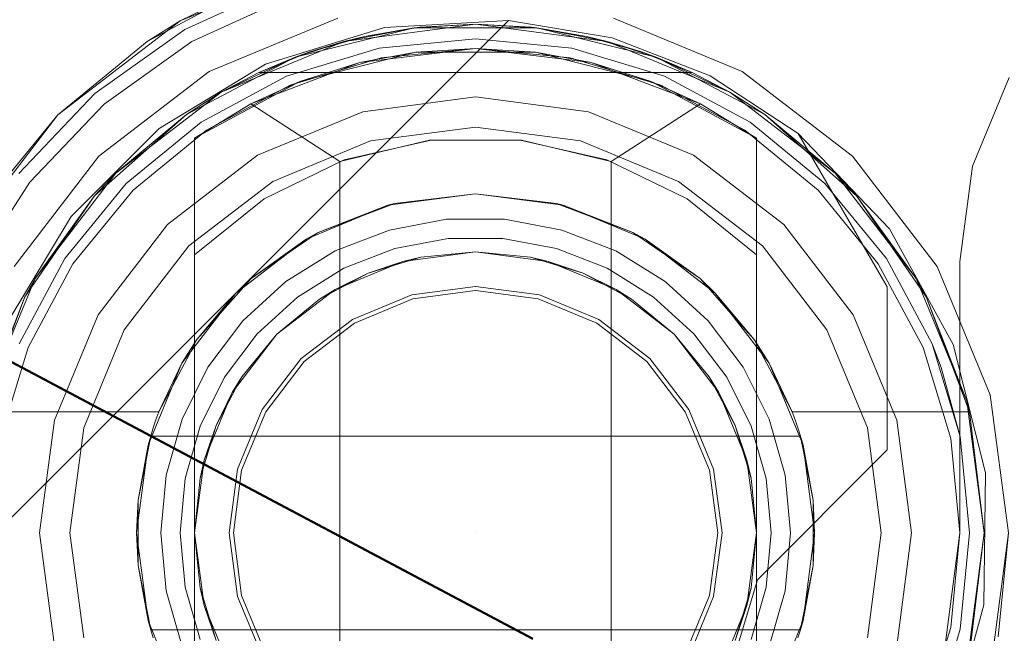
# Model space of a CAD drawing. Extents: x -620 to 300, y 62 to 1112.
# Tile 82 of 226: x -157.999 to -157.796, y 270.641 to 270.768. Entities that reach past the tile are written whole.
import ezdxf

# ---------------------------------------------------------------- set-up
doc = ezdxf.new("R2010")
doc.units = 0
doc.layers.get('0').update_dxf_attribs({"lineweight": 13})
doc.layers.add('ConnectionPoints', color=7, linetype='Continuous', lineweight=50)

# ---------------------------------------------------------------- blocks, each defined once
blk = doc.blocks.new('AutoCAD-Punkt-A06CPVWOL0')
at = {"color": 0, "lineweight": -2}
blk.add_line((-157.90474, 270.6621), (-157.90474, 270.6621), dxfattribs=at)
blk = doc.blocks.new('Blockreferenz-A06CPVWWL0')
at = {"color": 251, "linetype": 'ByBlock', "lineweight": -2, "ltscale": 0.13, "true_color": 0x636363}
for p, q in [((-157.9633, 270.76353), (-157.94305, 270.77278)), ((-158.01053, 270.65532), (-157.89796, 270.76789)), ((-158.01053, 270.65532), (-157.89796, 270.76789)), ((-157.93321, 270.76836), (-157.95974, 270.75737)), ((-157.92358, 270.76642), (-157.89796, 270.76789)), ((-157.89796, 270.76789), (-157.87655, 270.76429)), ((-157.89796, 270.76789), (-157.89796, 270.76789)), ((-157.89796, 270.76789), (-157.87655, 270.76429)), ((-157.84974, 270.75737), (-157.87627, 270.76836)), ((-157.94809, 270.75883), (-157.92358, 270.76642)), ((-157.98144, 270.75062), (-157.9633, 270.76353)), ((-157.87655, 270.76429), (-157.85634, 270.75641)), ((-157.87655, 270.76429), (-157.85634, 270.75641)), ((-157.95974, 270.75737), (-157.98252, 270.73989)), ((-157.97007, 270.74558), (-157.94809, 270.75883)), ((-157.82696, 270.73989), (-157.84974, 270.75737)), ((-157.85634, 270.75641), (-157.83814, 270.74457)), ((-157.85634, 270.75641), (-157.83814, 270.74457)), ((-157.79456, 270.7561), (-157.80215, 270.73778)), ((-157.80215, 270.73778), (-157.79456, 270.7561)), ((-157.9968, 270.7345), (-157.98144, 270.75062)), ((-157.98822, 270.72743), (-157.97007, 270.74558)), ((-157.81931, 270.72485), (-157.83814, 270.74457)), ((-157.83814, 270.74457), (-157.81975, 270.7129)), ((-157.83814, 270.74457), (-157.81975, 270.7129)), ((-157.83814, 270.74457), (-157.83814, 270.74457)), ((-157.98252, 270.73989), (-158.00001, 270.7171)), ((-157.80948, 270.7171), (-157.82696, 270.73989)), ((-157.80215, 270.73778), (-157.80474, 270.7181)), ((-157.80474, 270.7181), (-157.80215, 270.73778)), ((-158.00884, 270.71577), (-157.9968, 270.7345)), ((-158.00147, 270.70546), (-157.98822, 270.72743)), ((-157.80613, 270.70098), (-157.81931, 270.72485)), ((-157.79849, 270.69057), (-157.80948, 270.7171)), ((-157.80474, 270.7181), (-157.80474, 270.6621)), ((-157.80474, 270.6621), (-157.80474, 270.7181)), ((-157.80474, 270.7181), (-157.80474, 270.7181)), ((-157.81975, 270.7129), (-157.81975, 270.67922)), ((-157.81975, 270.7129), (-157.81975, 270.67922)), ((-157.81975, 270.7129), (-157.81975, 270.7129)), ((-157.79947, 270.67453), (-157.80613, 270.70098)), ((-157.79474, 270.6621), (-157.79849, 270.69057)), ((-157.81975, 270.67922), (-157.84654, 270.65242)), ((-157.81975, 270.67922), (-157.84654, 270.65242)), ((-157.81975, 270.67922), (-157.81975, 270.67922)), ((-157.79979, 270.64727), (-157.79947, 270.67453)), ((-157.80474, 270.6621), (-157.80815, 270.63622)), ((-157.80815, 270.63622), (-157.80474, 270.6621)), ((-157.80474, 270.6621), (-157.80474, 270.6621)), ((-157.79849, 270.63363), (-157.79474, 270.6621)), ((-157.84654, 270.65242), (-157.85071, 270.63842)), ((-157.84654, 270.65242), (-157.85071, 270.63842)), ((-157.84654, 270.65242), (-157.84654, 270.65242)), ((-157.80705, 270.62098), (-157.79979, 270.64727))]:
    blk.add_line(p, q, dxfattribs=at)
blk = doc.blocks.new('Blockreferenz-A06CPVX4L0')
at = {"color": 9, "linetype": 'ByBlock', "lineweight": -2, "ltscale": 0.13, "true_color": 0xc1c9c4}
for p, q in [((-157.96574, 270.76776), (-157.93632, 270.77995)), ((-157.97252, 270.76354), (-157.95143, 270.77482)), ((-157.95143, 270.77482), (-157.96574, 270.76776)), ((-157.96474, 270.76603), (-157.94399, 270.7755)), ((-157.99101, 270.74837), (-157.96574, 270.76776)), ((-157.96574, 270.76776), (-157.97252, 270.76354)), ((-157.98333, 270.75279), (-157.96474, 270.76603)), ((-157.97252, 270.76354), (-157.99101, 270.74837)), ((-157.90474, 270.7641), (-157.92464, 270.76214)), ((-157.92464, 270.76214), (-157.90474, 270.7641)), ((-157.88484, 270.76214), (-157.90474, 270.7641)), ((-157.90474, 270.7641), (-157.88484, 270.76214)), ((-157.92464, 270.76214), (-157.94378, 270.75634)), ((-157.94378, 270.75634), (-157.92464, 270.76214)), ((-157.90474, 270.7621), (-157.92425, 270.76018)), ((-157.88523, 270.76018), (-157.90474, 270.7621)), ((-157.86571, 270.75634), (-157.88484, 270.76214)), ((-157.88484, 270.76214), (-157.86571, 270.75634)), ((-157.92425, 270.76018), (-157.94301, 270.75449)), ((-157.86647, 270.75449), (-157.88523, 270.76018)), ((-157.94378, 270.75634), (-157.96141, 270.74691)), ((-157.96141, 270.74691), (-157.94378, 270.75634)), ((-157.84807, 270.74691), (-157.86571, 270.75634)), ((-157.86571, 270.75634), (-157.84807, 270.74691)), ((-157.94301, 270.75449), (-157.9603, 270.74525)), ((-157.84919, 270.74525), (-157.86647, 270.75449)), ((-157.99907, 270.73628), (-157.98333, 270.75279)), ((-157.90474, 270.7521), (-157.92804, 270.74904)), ((-157.90474, 270.7521), (-157.92804, 270.74904)), ((-157.88145, 270.74904), (-157.90474, 270.7521)), ((-157.88145, 270.74904), (-157.90474, 270.7521)), ((-158.0104, 270.7231), (-157.99101, 270.74837)), ((-157.99101, 270.74837), (-158.00618, 270.72988)), ((-157.92804, 270.74904), (-157.94974, 270.74005)), ((-157.92804, 270.74904), (-157.94974, 270.74005)), ((-157.85974, 270.74005), (-157.88145, 270.74904)), ((-157.85974, 270.74005), (-157.88145, 270.74904)), ((-157.96141, 270.74691), (-157.97687, 270.73423)), ((-157.97687, 270.73423), (-157.96141, 270.74691)), ((-157.9603, 270.74525), (-157.97545, 270.73282)), ((-157.90474, 270.74586), (-157.92642, 270.74301)), ((-157.92642, 270.74301), (-157.90474, 270.74586)), ((-157.88306, 270.74301), (-157.90474, 270.74586)), ((-157.90474, 270.74586), (-157.88306, 270.74301)), ((-157.83403, 270.73282), (-157.84919, 270.74525)), ((-157.83262, 270.73423), (-157.84807, 270.74691)), ((-157.84807, 270.74691), (-157.83262, 270.73423)), ((-157.92642, 270.74301), (-157.94662, 270.73464)), ((-157.94662, 270.73464), (-157.92642, 270.74301)), ((-157.86286, 270.73464), (-157.88306, 270.74301)), ((-157.88306, 270.74301), (-157.86286, 270.73464)), ((-157.94974, 270.74005), (-157.96838, 270.72574)), ((-157.94974, 270.74005), (-157.96838, 270.72574)), ((-157.8411, 270.72574), (-157.85974, 270.74005)), ((-157.8411, 270.72574), (-157.85974, 270.74005)), ((-157.97687, 270.73423), (-157.98955, 270.71877)), ((-157.98955, 270.71877), (-157.97687, 270.73423)), ((-157.94662, 270.73464), (-157.96397, 270.72133)), ((-157.96397, 270.72133), (-157.94662, 270.73464)), ((-157.84552, 270.72133), (-157.86286, 270.73464)), ((-157.86286, 270.73464), (-157.84552, 270.72133)), ((-157.81993, 270.71877), (-157.83262, 270.73423)), ((-157.83262, 270.73423), (-157.81993, 270.71877)), ((-157.97545, 270.73282), (-157.98789, 270.71766)), ((-157.8216, 270.71766), (-157.83403, 270.73282)), ((-157.96838, 270.72574), (-157.98269, 270.7071)), ((-157.96838, 270.72574), (-157.98269, 270.7071)), ((-157.8268, 270.7071), (-157.8411, 270.72574)), ((-157.8268, 270.7071), (-157.8411, 270.72574)), ((-157.96397, 270.72133), (-157.97728, 270.70398)), ((-157.97728, 270.70398), (-157.96397, 270.72133)), ((-157.8322, 270.70398), (-157.84552, 270.72133)), ((-157.84552, 270.72133), (-157.8322, 270.70398)), ((-157.98955, 270.71877), (-157.99898, 270.70114)), ((-157.99898, 270.70114), (-157.98955, 270.71877)), ((-157.81051, 270.70114), (-157.81993, 270.71877)), ((-157.81993, 270.71877), (-157.81051, 270.70114)), ((-157.98789, 270.71766), (-157.99713, 270.70037)), ((-157.81235, 270.70037), (-157.8216, 270.71766)), ((-157.90474, 270.71298), (-157.91791, 270.71124)), ((-157.89158, 270.71124), (-157.90474, 270.71298)), ((-157.91791, 270.71124), (-157.93018, 270.70616)), ((-157.91768, 270.7104), (-157.90474, 270.7121)), ((-157.90474, 270.7121), (-157.8918, 270.7104)), ((-157.87931, 270.70616), (-157.89158, 270.71124)), ((-157.92974, 270.70541), (-157.91768, 270.7104)), ((-157.8918, 270.7104), (-157.87974, 270.70541)), ((-157.98269, 270.7071), (-157.99168, 270.6854)), ((-157.98269, 270.7071), (-157.99168, 270.6854)), ((-157.81781, 270.6854), (-157.8268, 270.7071)), ((-157.81781, 270.6854), (-157.8268, 270.7071)), ((-157.93018, 270.70616), (-157.94072, 270.69808)), ((-157.9401, 270.69746), (-157.92974, 270.70541)), ((-157.87974, 270.70541), (-157.86939, 270.69746)), ((-157.86877, 270.69808), (-157.87931, 270.70616)), ((-157.97728, 270.70398), (-157.98565, 270.68378)), ((-157.98565, 270.68378), (-157.97728, 270.70398)), ((-157.82384, 270.68378), (-157.8322, 270.70398)), ((-157.8322, 270.70398), (-157.82384, 270.68378)), ((-157.8047, 270.682), (-157.81051, 270.70114)), ((-157.80862, 270.69622), (-157.81051, 270.70114)), ((-157.81051, 270.70114), (-157.80862, 270.69622)), ((-157.99713, 270.70037), (-158.00282, 270.68161)), ((-157.80666, 270.68161), (-157.81235, 270.70037)), ((-157.94072, 270.69808), (-157.9488, 270.68754)), ((-157.94804, 270.6871), (-157.9401, 270.69746)), ((-157.86939, 270.69746), (-157.86144, 270.6871)), ((-157.86069, 270.68754), (-157.86877, 270.69808)), ((-157.8047, 270.682), (-157.80862, 270.69622)), ((-157.80862, 270.69622), (-157.8047, 270.682)), ((-157.9488, 270.68754), (-157.95388, 270.67527)), ((-157.95304, 270.67505), (-157.94804, 270.6871)), ((-157.86144, 270.6871), (-157.85645, 270.67505)), ((-157.8556, 270.67527), (-157.86069, 270.68754)), ((-157.99168, 270.6854), (-157.99474, 270.6621)), ((-157.99168, 270.6854), (-157.99474, 270.6621)), ((-157.81474, 270.6621), (-157.81781, 270.6854)), ((-157.81474, 270.6621), (-157.81781, 270.6854)), ((-157.98565, 270.68378), (-157.9885, 270.6621)), ((-157.9885, 270.6621), (-157.98565, 270.68378)), ((-157.82098, 270.6621), (-157.82384, 270.68378)), ((-157.82384, 270.68378), (-157.82098, 270.6621)), ((-157.80474, 270.6621), (-157.80666, 270.68161)), ((-157.80274, 270.6621), (-157.8047, 270.682)), ((-157.8047, 270.682), (-157.80274, 270.6621)), ((-157.95388, 270.67527), (-157.95562, 270.6621)), ((-157.95474, 270.6621), (-157.95304, 270.67505)), ((-157.85645, 270.67505), (-157.85474, 270.6621)), ((-157.85387, 270.6621), (-157.8556, 270.67527)), ((-157.99474, 270.6621), (-157.99168, 270.63881)), ((-157.99474, 270.6621), (-157.99168, 270.63881)), ((-157.9885, 270.6621), (-157.98565, 270.64043)), ((-157.98565, 270.64043), (-157.9885, 270.6621)), ((-157.95562, 270.6621), (-157.95388, 270.64894)), ((-157.95304, 270.64916), (-157.95474, 270.6621)), ((-157.85474, 270.6621), (-157.85645, 270.64916)), ((-157.8556, 270.64894), (-157.85387, 270.6621)), ((-157.82384, 270.64043), (-157.82098, 270.6621)), ((-157.82098, 270.6621), (-157.82384, 270.64043)), ((-157.81781, 270.63881), (-157.81474, 270.6621)), ((-157.81781, 270.63881), (-157.81474, 270.6621)), ((-157.80666, 270.6426), (-157.80474, 270.6621)), ((-157.8047, 270.64221), (-157.80274, 270.6621)), ((-157.80274, 270.6621), (-157.8047, 270.64221)), ((-157.79474, 270.6621), (-157.79849, 270.63363)), ((-157.79686, 270.64064), (-157.79474, 270.6621)), ((-157.95388, 270.64894), (-157.9488, 270.63667)), ((-157.94804, 270.6371), (-157.95304, 270.64916)), ((-157.85645, 270.64916), (-157.86144, 270.6371)), ((-157.86069, 270.63667), (-157.8556, 270.64894)), ((-157.81235, 270.62384), (-157.80666, 270.6426)), ((-157.81051, 270.62307), (-157.8047, 270.64221)), ((-157.8047, 270.64221), (-157.81051, 270.62307))]:
    blk.add_line(p, q, dxfattribs=at)
blk = doc.blocks.new('Blockreferenz-A06CPVXAL0')
at = {"color": 0, "linetype": 'ByBlock', "lineweight": -2, "ltscale": 0.13}
for p, q in [((-157.94201, 270.76027), (-157.91741, 270.76634)), ((-157.91741, 270.76634), (-157.94201, 270.76027)), ((-157.93192, 270.76353), (-157.90474, 270.7671)), ((-157.90474, 270.7671), (-157.93192, 270.76353)), ((-157.91741, 270.76634), (-157.93192, 270.76353)), ((-157.91627, 270.76647), (-157.92766, 270.76457)), ((-157.91627, 270.76647), (-157.92766, 270.76457)), ((-157.91741, 270.76634), (-157.92766, 270.76457)), ((-157.90474, 270.7671), (-157.91741, 270.76634)), ((-157.91627, 270.76647), (-157.91741, 270.76634)), ((-157.91741, 270.76634), (-157.89207, 270.76634)), ((-157.89207, 270.76634), (-157.91741, 270.76634)), ((-157.90474, 270.7671), (-157.91627, 270.76647)), ((-157.90474, 270.7671), (-157.91627, 270.76647)), ((-157.89322, 270.76647), (-157.90474, 270.7671)), ((-157.89207, 270.76634), (-157.90474, 270.7671)), ((-157.90474, 270.7671), (-157.87757, 270.76353)), ((-157.89322, 270.76647), (-157.90474, 270.7671)), ((-157.87757, 270.76353), (-157.90474, 270.7671)), ((-157.89207, 270.76634), (-157.89322, 270.76647)), ((-157.88183, 270.76457), (-157.89322, 270.76647)), ((-157.88183, 270.76457), (-157.89322, 270.76647)), ((-157.88183, 270.76457), (-157.89207, 270.76634)), ((-157.89207, 270.76634), (-157.86748, 270.76027)), ((-157.87757, 270.76353), (-157.89207, 270.76634)), ((-157.86748, 270.76027), (-157.89207, 270.76634)), ((-157.95724, 270.75304), (-157.93192, 270.76353)), ((-157.93192, 270.76353), (-157.95724, 270.75304)), ((-157.93192, 270.76353), (-157.94201, 270.76027)), ((-157.93877, 270.76144), (-157.92766, 270.76457)), ((-157.93192, 270.76353), (-157.93877, 270.76144)), ((-157.93016, 270.76387), (-157.93573, 270.7623)), ((-157.92766, 270.76457), (-157.93192, 270.76353)), ((-157.92766, 270.76457), (-157.93016, 270.76387)), ((-157.88183, 270.76457), (-157.87072, 270.76144)), ((-157.87757, 270.76353), (-157.88183, 270.76457)), ((-157.87933, 270.76387), (-157.88183, 270.76457)), ((-157.87375, 270.7623), (-157.87933, 270.76387)), ((-157.87072, 270.76144), (-157.87757, 270.76353)), ((-157.86748, 270.76027), (-157.87757, 270.76353)), ((-157.87757, 270.76353), (-157.85224, 270.75304)), ((-157.85224, 270.75304), (-157.87757, 270.76353)), ((-157.93877, 270.76144), (-157.94946, 270.7571)), ((-157.93877, 270.76144), (-157.94946, 270.7571)), ((-157.93877, 270.76144), (-157.94201, 270.76027)), ((-157.93573, 270.7623), (-157.93877, 270.76144)), ((-157.90474, 270.7621), (-157.92863, 270.75921)), ((-157.90474, 270.7621), (-157.91709, 270.76134)), ((-157.8924, 270.76134), (-157.90474, 270.7621)), ((-157.88085, 270.75921), (-157.90474, 270.7621)), ((-157.87072, 270.76144), (-157.87375, 270.7623)), ((-157.86748, 270.76027), (-157.87072, 270.76144)), ((-157.86002, 270.7571), (-157.87072, 270.76144)), ((-157.86002, 270.7571), (-157.87072, 270.76144)), ((-157.96444, 270.74848), (-157.94201, 270.76027)), ((-157.94201, 270.76027), (-157.96444, 270.74848)), ((-157.94201, 270.76027), (-157.95724, 270.75304)), ((-157.94201, 270.76027), (-157.94946, 270.7571)), ((-157.91709, 270.76134), (-157.94102, 270.75529)), ((-157.91709, 270.76134), (-157.92863, 270.75921)), ((-157.8924, 270.76134), (-157.91709, 270.76134)), ((-157.86847, 270.75529), (-157.8924, 270.76134)), ((-157.88085, 270.75921), (-157.8924, 270.76134)), ((-157.86002, 270.7571), (-157.86748, 270.76027)), ((-157.86748, 270.76027), (-157.84505, 270.74848)), ((-157.85224, 270.75304), (-157.86748, 270.76027)), ((-157.84505, 270.74848), (-157.86748, 270.76027)), ((-157.92863, 270.75921), (-157.95114, 270.75069)), ((-157.92863, 270.75921), (-157.94102, 270.75529)), ((-157.86847, 270.75529), (-157.88085, 270.75921)), ((-157.85834, 270.75069), (-157.88085, 270.75921)), ((-157.94946, 270.7571), (-157.95724, 270.75304)), ((-157.94946, 270.7571), (-157.86002, 270.7571)), ((-157.94946, 270.7571), (-157.94946, 270.7571)), ((-157.94946, 270.7571), (-157.86002, 270.7571)), ((-157.85224, 270.75304), (-157.86002, 270.7571)), ((-157.86002, 270.7571), (-157.86002, 270.7571)), ((-157.94102, 270.75529), (-157.96274, 270.74357)), ((-157.94102, 270.75529), (-157.95114, 270.75069)), ((-157.84674, 270.74357), (-157.86847, 270.75529)), ((-157.85834, 270.75069), (-157.86847, 270.75529)), ((-157.97899, 270.73635), (-157.95724, 270.75304)), ((-157.95724, 270.75304), (-157.97899, 270.73635)), ((-157.95724, 270.75304), (-157.96444, 270.74848)), ((-157.95724, 270.75304), (-157.96444, 270.74848)), ((-157.84505, 270.74848), (-157.85224, 270.75304)), ((-157.84505, 270.74848), (-157.85224, 270.75304)), ((-157.85224, 270.75304), (-157.8305, 270.73635)), ((-157.8305, 270.73635), (-157.85224, 270.75304)), ((-157.95114, 270.75069), (-157.96274, 270.74357)), ((-157.96274, 270.74357), (-157.95114, 270.75069)), ((-157.95114, 270.75069), (-157.93274, 270.73875)), ((-157.87674, 270.73875), (-157.85834, 270.75069)), ((-157.84674, 270.74357), (-157.85834, 270.75069)), ((-157.84674, 270.74357), (-157.85834, 270.75069)), ((-157.98339, 270.73167), (-157.96444, 270.74848)), ((-157.96444, 270.74848), (-157.98339, 270.73167)), ((-157.96444, 270.74848), (-157.97899, 270.73635)), ((-157.96444, 270.74848), (-157.97899, 270.73635)), ((-157.84505, 270.74848), (-157.82609, 270.73167)), ((-157.8305, 270.73635), (-157.84505, 270.74848)), ((-157.8305, 270.73635), (-157.84505, 270.74848)), ((-157.82609, 270.73167), (-157.84505, 270.74848)), ((-157.96274, 270.74357), (-157.96274, 270.7195)), ((-157.96274, 270.58064), (-157.96274, 270.74357)), ((-157.96274, 270.74357), (-157.96274, 270.74357)), ((-157.93274, 270.73875), (-157.91425, 270.74315)), ((-157.91394, 270.74318), (-157.93187, 270.73907)), ((-157.91425, 270.74315), (-157.89524, 270.74315)), ((-157.89555, 270.74318), (-157.91394, 270.74318)), ((-157.87762, 270.73907), (-157.89555, 270.74318)), ((-157.89524, 270.74315), (-157.87674, 270.73875)), ((-157.84674, 270.7195), (-157.84674, 270.74357)), ((-157.84674, 270.74357), (-157.84674, 270.74357)), ((-157.84674, 270.74357), (-157.84674, 270.58064)), ((-157.93187, 270.73907), (-157.94841, 270.73104)), ((-157.86107, 270.73104), (-157.87762, 270.73907)), ((-157.93274, 270.73875), (-157.93274, 270.58546)), ((-157.87674, 270.58546), (-157.87674, 270.73875)), ((-157.99568, 270.7146), (-157.97899, 270.73635)), ((-157.97899, 270.73635), (-157.99568, 270.7146)), ((-157.97899, 270.73635), (-157.98339, 270.73167)), ((-157.97899, 270.73635), (-157.98339, 270.73167)), ((-157.82609, 270.73167), (-157.8305, 270.73635)), ((-157.82609, 270.73167), (-157.8305, 270.73635)), ((-157.8305, 270.73635), (-157.81381, 270.7146)), ((-157.81381, 270.7146), (-157.8305, 270.73635)), ((-157.99777, 270.71081), (-157.98339, 270.73167)), ((-157.98339, 270.73167), (-157.99777, 270.71081)), ((-157.98339, 270.73167), (-157.99568, 270.7146)), ((-157.98339, 270.73167), (-157.99568, 270.7146)), ((-157.94841, 270.73104), (-157.96274, 270.7195)), ((-157.92286, 270.72972), (-157.90474, 270.7321)), ((-157.90474, 270.7321), (-157.92146, 270.73008)), ((-157.90474, 270.7321), (-157.88663, 270.72972)), ((-157.88803, 270.73008), (-157.90474, 270.7321)), ((-157.84674, 270.7195), (-157.86107, 270.73104)), ((-157.81381, 270.7146), (-157.82609, 270.73167)), ((-157.82609, 270.73167), (-157.81172, 270.71081)), ((-157.81381, 270.7146), (-157.82609, 270.73167)), ((-157.81172, 270.71081), (-157.82609, 270.73167)), ((-157.93974, 270.72273), (-157.92286, 270.72972)), ((-157.92286, 270.72972), (-157.93721, 270.72412)), ((-157.9276, 270.72775), (-157.92217, 270.72981)), ((-157.92146, 270.73008), (-157.92286, 270.72972)), ((-157.92217, 270.72981), (-157.92146, 270.73008)), ((-157.88803, 270.73008), (-157.88732, 270.72981)), ((-157.88663, 270.72972), (-157.88803, 270.73008)), ((-157.88732, 270.72981), (-157.88188, 270.72775)), ((-157.88663, 270.72972), (-157.86974, 270.72273)), ((-157.87228, 270.72412), (-157.88663, 270.72972)), ((-157.93721, 270.72412), (-157.9276, 270.72775)), ((-157.88188, 270.72775), (-157.87228, 270.72412)), ((-157.91074, 270.72683), (-157.92253, 270.72462)), ((-157.89875, 270.72683), (-157.91074, 270.72683)), ((-157.88695, 270.72462), (-157.89875, 270.72683)), ((-157.94417, 270.71933), (-157.93846, 270.72326)), ((-157.93721, 270.72412), (-157.93974, 270.72273)), ((-157.93846, 270.72326), (-157.93721, 270.72412)), ((-157.92253, 270.72462), (-157.93372, 270.72029)), ((-157.92144, 270.72078), (-157.91037, 270.72284)), ((-157.92144, 270.72078), (-157.91037, 270.72284)), ((-157.91037, 270.72284), (-157.89911, 270.72284)), ((-157.91037, 270.72284), (-157.89911, 270.72284)), ((-157.89911, 270.72284), (-157.88805, 270.72078)), ((-157.89911, 270.72284), (-157.88805, 270.72078)), ((-157.87577, 270.72029), (-157.88695, 270.72462)), ((-157.87228, 270.72412), (-157.87102, 270.72326)), ((-157.86974, 270.72273), (-157.87228, 270.72412)), ((-157.87102, 270.72326), (-157.86531, 270.71933)), ((-157.95424, 270.7116), (-157.93974, 270.72273)), ((-157.93974, 270.72273), (-157.95108, 270.71458)), ((-157.93193, 270.71671), (-157.92144, 270.72078)), ((-157.93193, 270.71671), (-157.92144, 270.72078)), ((-157.88805, 270.72078), (-157.87755, 270.71671)), ((-157.88805, 270.72078), (-157.87755, 270.71671)), ((-157.86974, 270.72273), (-157.85525, 270.7116)), ((-157.85841, 270.71458), (-157.86974, 270.72273)), ((-157.96274, 270.7195), (-157.96274, 270.6843)), ((-157.95108, 270.71458), (-157.94417, 270.71933)), ((-157.93372, 270.72029), (-157.94391, 270.71398)), ((-157.92694, 270.71569), (-157.91606, 270.71899)), ((-157.91975, 270.71813), (-157.90474, 270.7201)), ((-157.91975, 270.71813), (-157.90474, 270.7201)), ((-157.91975, 270.71813), (-157.90474, 270.7201)), ((-157.91606, 270.71899), (-157.91975, 270.71813)), ((-157.90474, 270.7201), (-157.91606, 270.71899)), ((-157.91606, 270.71899), (-157.90474, 270.7201)), ((-157.90474, 270.7201), (-157.88973, 270.71813)), ((-157.89343, 270.71899), (-157.90474, 270.7201)), ((-157.90474, 270.7201), (-157.89343, 270.71899)), ((-157.90474, 270.7201), (-157.88973, 270.71813)), ((-157.90474, 270.7201), (-157.88973, 270.71813)), ((-157.88973, 270.71813), (-157.89343, 270.71899)), ((-157.89343, 270.71899), (-157.88255, 270.71569)), ((-157.86557, 270.71398), (-157.87577, 270.72029)), ((-157.86531, 270.71933), (-157.85841, 270.71458)), ((-157.84674, 270.6621), (-157.84674, 270.7195)), ((-157.9415, 270.71078), (-157.93193, 270.71671)), ((-157.9415, 270.71078), (-157.93193, 270.71671)), ((-157.93374, 270.71233), (-157.91975, 270.71813)), ((-157.93374, 270.71233), (-157.91975, 270.71813)), ((-157.93374, 270.71233), (-157.91975, 270.71813)), ((-157.91975, 270.71813), (-157.92694, 270.71569)), ((-157.88255, 270.71569), (-157.88973, 270.71813)), ((-157.88973, 270.71813), (-157.87574, 270.71233)), ((-157.88973, 270.71813), (-157.87574, 270.71233)), ((-157.88973, 270.71813), (-157.87574, 270.71233)), ((-157.87755, 270.71671), (-157.86798, 270.71078)), ((-157.87755, 270.71671), (-157.86798, 270.71078)), ((-157.93697, 270.71033), (-157.92694, 270.71569)), ((-157.92694, 270.71569), (-157.93374, 270.71233)), ((-157.87574, 270.71233), (-157.88255, 270.71569)), ((-157.88255, 270.71569), (-157.87252, 270.71033)), ((-158.00617, 270.68928), (-157.99568, 270.7146)), ((-157.99568, 270.7146), (-158.00617, 270.68928)), ((-157.99568, 270.7146), (-157.99777, 270.71081)), ((-157.99568, 270.7146), (-157.99777, 270.71081)), ((-157.95751, 270.70734), (-157.9526, 270.71286)), ((-157.95108, 270.71458), (-157.95424, 270.7116)), ((-157.94391, 270.71398), (-157.95278, 270.7059)), ((-157.9526, 270.71286), (-157.95108, 270.71458)), ((-157.85671, 270.7059), (-157.86557, 270.71398)), ((-157.85841, 270.71458), (-157.85688, 270.71286)), ((-157.85525, 270.7116), (-157.85841, 270.71458)), ((-157.85688, 270.71286), (-157.85198, 270.70734)), ((-157.81172, 270.71081), (-157.81381, 270.7146)), ((-157.81381, 270.7146), (-157.80332, 270.68928)), ((-157.81172, 270.71081), (-157.81381, 270.7146)), ((-157.80332, 270.68928), (-157.81381, 270.7146)), ((-158.00672, 270.6871), (-157.99777, 270.71081)), ((-157.99777, 270.71081), (-158.00672, 270.6871)), ((-157.99777, 270.71081), (-158.00617, 270.68928)), ((-157.99777, 270.71081), (-158.00617, 270.68928)), ((-157.96536, 270.6971), (-157.95424, 270.7116)), ((-157.95424, 270.7116), (-157.96227, 270.70199)), ((-157.94982, 270.7032), (-157.9415, 270.71078)), ((-157.94982, 270.7032), (-157.9415, 270.71078)), ((-157.94576, 270.70312), (-157.93374, 270.71233)), ((-157.94576, 270.70312), (-157.93374, 270.71233)), ((-157.94576, 270.70312), (-157.93374, 270.71233)), ((-157.93374, 270.71233), (-157.93697, 270.71033)), ((-157.87252, 270.71033), (-157.87574, 270.71233)), ((-157.87574, 270.71233), (-157.86373, 270.70312)), ((-157.87574, 270.71233), (-157.86373, 270.70312)), ((-157.87574, 270.71233), (-157.86373, 270.70312)), ((-157.86798, 270.71078), (-157.85966, 270.7032)), ((-157.86798, 270.71078), (-157.85966, 270.7032)), ((-157.85525, 270.7116), (-157.84412, 270.6971)), ((-157.84722, 270.70199), (-157.85525, 270.7116)), ((-157.80332, 270.68928), (-157.81172, 270.71081)), ((-157.81172, 270.71081), (-157.80276, 270.6871)), ((-157.80332, 270.68928), (-157.81172, 270.71081)), ((-157.80276, 270.6871), (-157.81172, 270.71081)), ((-157.93697, 270.71033), (-157.94576, 270.70312)), ((-157.94576, 270.70312), (-157.93697, 270.71033)), ((-157.86373, 270.70312), (-157.87252, 270.71033)), ((-157.87252, 270.71033), (-157.86373, 270.70312)), ((-157.96227, 270.70199), (-157.95751, 270.70734)), ((-157.85198, 270.70734), (-157.84722, 270.70199)), ((-157.95278, 270.7059), (-157.96001, 270.69632)), ((-157.84948, 270.69632), (-157.85671, 270.7059)), ((-157.95661, 270.69422), (-157.94982, 270.7032)), ((-157.95661, 270.69422), (-157.94982, 270.7032)), ((-157.95497, 270.6911), (-157.94576, 270.70312)), ((-157.95497, 270.6911), (-157.94576, 270.70312)), ((-157.95497, 270.6911), (-157.94576, 270.70312)), ((-157.94576, 270.70312), (-157.95297, 270.69433)), ((-157.95297, 270.69433), (-157.94576, 270.70312)), ((-157.86373, 270.70312), (-157.85451, 270.6911)), ((-157.85652, 270.69433), (-157.86373, 270.70312)), ((-157.86373, 270.70312), (-157.85652, 270.69433)), ((-157.86373, 270.70312), (-157.85451, 270.6911)), ((-157.86373, 270.70312), (-157.85451, 270.6911)), ((-157.85966, 270.7032), (-157.85288, 270.69422)), ((-157.85966, 270.7032), (-157.85288, 270.69422)), ((-157.96227, 270.70199), (-157.96536, 270.6971)), ((-157.9637, 270.69927), (-157.96227, 270.70199)), ((-157.84722, 270.70199), (-157.84578, 270.69927)), ((-157.84412, 270.6971), (-157.84722, 270.70199)), ((-157.96725, 270.69255), (-157.9637, 270.69927)), ((-157.84578, 270.69927), (-157.84224, 270.69255)), ((-157.97236, 270.68022), (-157.96536, 270.6971)), ((-157.96536, 270.6971), (-157.97013, 270.6871)), ((-157.84412, 270.6971), (-157.83713, 270.68022)), ((-157.83936, 270.6871), (-157.84412, 270.6971)), ((-157.96001, 270.69632), (-157.96535, 270.68559)), ((-157.84413, 270.68559), (-157.84948, 270.69632)), ((-157.97013, 270.6871), (-157.96725, 270.69255)), ((-157.96162, 270.68414), (-157.95661, 270.69422)), ((-157.96162, 270.68414), (-157.95661, 270.69422)), ((-157.95833, 270.6843), (-157.95297, 270.69433)), ((-157.95297, 270.69433), (-157.95497, 270.6911)), ((-157.85451, 270.6911), (-157.85652, 270.69433)), ((-157.85652, 270.69433), (-157.85116, 270.6843)), ((-157.85288, 270.69422), (-157.84786, 270.68414)), ((-157.85288, 270.69422), (-157.84786, 270.68414)), ((-157.84224, 270.69255), (-157.83936, 270.6871)), ((-157.96077, 270.67712), (-157.95497, 270.6911)), ((-157.96077, 270.67712), (-157.95497, 270.6911)), ((-157.96077, 270.67712), (-157.95497, 270.6911)), ((-157.95497, 270.6911), (-157.95833, 270.6843)), ((-157.85116, 270.6843), (-157.85451, 270.6911)), ((-157.85451, 270.6911), (-157.84872, 270.67712)), ((-157.85451, 270.6911), (-157.84872, 270.67712)), ((-157.85451, 270.6911), (-157.84872, 270.67712)), ((-157.80276, 270.6871), (-157.80332, 270.68928)), ((-157.80276, 270.6871), (-157.80332, 270.68928)), ((-157.80332, 270.68928), (-157.79974, 270.6621)), ((-157.79974, 270.6621), (-157.80332, 270.68928)), ((-158.00672, 270.6871), (-157.97013, 270.6871)), ((-157.97013, 270.6871), (-158.00672, 270.6871)), ((-157.97013, 270.6871), (-157.97073, 270.68545)), ((-157.97013, 270.6871), (-157.97013, 270.6871)), ((-157.83875, 270.68545), (-157.83936, 270.6871)), ((-157.83936, 270.6871), (-157.80276, 270.6871)), ((-157.83936, 270.6871), (-157.80276, 270.6871)), ((-157.83936, 270.6871), (-157.83936, 270.6871)), ((-157.79974, 270.6621), (-157.80276, 270.6871)), ((-157.80276, 270.6871), (-157.80276, 270.6871)), ((-157.97073, 270.68545), (-157.9713, 270.68379)), ((-157.96535, 270.68559), (-157.96864, 270.67405)), ((-157.96274, 270.6843), (-157.96274, 270.67342)), ((-157.96163, 270.67342), (-157.95833, 270.6843)), ((-157.95833, 270.6843), (-157.96077, 270.67712)), ((-157.84872, 270.67712), (-157.85116, 270.6843)), ((-157.85116, 270.6843), (-157.84786, 270.67342)), ((-157.84085, 270.67405), (-157.84413, 270.68559)), ((-157.83819, 270.68379), (-157.83875, 270.68545)), ((-157.9713, 270.68379), (-157.97182, 270.6821)), ((-157.9647, 270.67331), (-157.96162, 270.68414)), ((-157.9647, 270.67331), (-157.96162, 270.68414)), ((-157.84786, 270.68414), (-157.84478, 270.67331)), ((-157.84786, 270.68414), (-157.84478, 270.67331)), ((-157.83766, 270.6821), (-157.83819, 270.68379)), ((-157.97474, 270.6621), (-157.97236, 270.68022)), ((-157.97182, 270.6821), (-157.97442, 270.66886)), ((-157.97236, 270.68022), (-157.97442, 270.66886)), ((-157.9727, 270.67765), (-157.97205, 270.68097)), ((-157.97182, 270.6821), (-157.97236, 270.68022)), ((-157.97205, 270.68097), (-157.97182, 270.6821)), ((-157.83766, 270.6821), (-157.97182, 270.6821)), ((-157.97182, 270.6821), (-157.97158, 270.6821)), ((-157.97182, 270.6821), (-157.97182, 270.6821)), ((-157.97158, 270.6821), (-157.83791, 270.6821)), ((-157.83791, 270.6821), (-157.83766, 270.6821)), ((-157.83507, 270.66886), (-157.83766, 270.6821)), ((-157.83766, 270.6821), (-157.83744, 270.68097)), ((-157.83713, 270.68022), (-157.83766, 270.6821)), ((-157.83766, 270.6821), (-157.83766, 270.6821)), ((-157.83744, 270.68097), (-157.83679, 270.67765)), ((-157.83713, 270.68022), (-157.83474, 270.6621)), ((-157.83507, 270.66886), (-157.83713, 270.68022)), ((-157.97442, 270.66886), (-157.9727, 270.67765)), ((-157.96274, 270.6621), (-157.96077, 270.67712)), ((-157.96274, 270.6621), (-157.96077, 270.67712)), ((-157.96274, 270.6621), (-157.96077, 270.67712)), ((-157.96077, 270.67712), (-157.96163, 270.67342)), ((-157.84786, 270.67342), (-157.84872, 270.67712)), ((-157.84872, 270.67712), (-157.84674, 270.6621)), ((-157.84872, 270.67712), (-157.84674, 270.6621)), ((-157.84872, 270.67712), (-157.84674, 270.6621)), ((-157.83679, 270.67765), (-157.83507, 270.66886)), ((-157.96864, 270.67405), (-157.96974, 270.6621)), ((-157.83974, 270.6621), (-157.84085, 270.67405)), ((-157.96574, 270.6621), (-157.9647, 270.67331)), ((-157.96574, 270.6621), (-157.9647, 270.67331)), ((-157.96163, 270.67342), (-157.96274, 270.6621)), ((-157.96274, 270.6621), (-157.96163, 270.67342)), ((-157.96274, 270.67342), (-157.96274, 270.6621)), ((-157.84674, 270.6621), (-157.84786, 270.67342)), ((-157.84786, 270.67342), (-157.84674, 270.6621)), ((-157.84478, 270.67331), (-157.84374, 270.6621)), ((-157.84478, 270.67331), (-157.84374, 270.6621)), ((-157.97442, 270.66886), (-157.97474, 270.6621)), ((-157.97442, 270.66886), (-157.97442, 270.66458)), ((-157.83507, 270.66458), (-157.83507, 270.66886)), ((-157.83474, 270.6621), (-157.83507, 270.66886)), ((-157.97442, 270.66458), (-157.97442, 270.65963)), ((-157.83507, 270.65963), (-157.83507, 270.66458)), ((-157.97236, 270.64399), (-157.97474, 270.6621)), ((-157.97474, 270.6621), (-157.97442, 270.65535)), ((-157.96974, 270.6621), (-157.96864, 270.65016)), ((-157.9647, 270.6509), (-157.96574, 270.6621)), ((-157.9647, 270.6509), (-157.96574, 270.6621)), ((-157.96077, 270.64709), (-157.96274, 270.6621)), ((-157.96274, 270.6621), (-157.96163, 270.65079)), ((-157.96077, 270.64709), (-157.96274, 270.6621)), ((-157.96274, 270.6621), (-157.96274, 270.60471)), ((-157.96163, 270.65079), (-157.96274, 270.6621)), ((-157.96077, 270.64709), (-157.96274, 270.6621)), ((-157.84674, 270.6621), (-157.84872, 270.64709)), ((-157.84674, 270.6621), (-157.84872, 270.64709)), ((-157.84674, 270.6621), (-157.84872, 270.64709)), ((-157.84786, 270.65079), (-157.84674, 270.6621)), ((-157.84674, 270.6621), (-157.84786, 270.65079)), ((-157.84674, 270.65079), (-157.84674, 270.6621)), ((-157.84374, 270.6621), (-157.84478, 270.6509)), ((-157.84374, 270.6621), (-157.84478, 270.6509)), ((-157.84085, 270.65016), (-157.83974, 270.6621)), ((-157.83474, 270.6621), (-157.83713, 270.64399)), ((-157.83507, 270.65535), (-157.83474, 270.6621)), ((-157.79974, 270.6621), (-157.80332, 270.63493)), ((-157.80332, 270.63493), (-157.79974, 270.6621)), ((-157.80276, 270.6371), (-157.79974, 270.6621)), ((-157.97442, 270.65963), (-157.97442, 270.65535)), ((-157.83507, 270.65535), (-157.83507, 270.65963)), ((-157.97442, 270.65535), (-157.97182, 270.6421)), ((-157.9727, 270.64656), (-157.97442, 270.65535)), ((-157.97442, 270.65535), (-157.97236, 270.64399)), ((-157.83766, 270.6421), (-157.83507, 270.65535)), ((-157.83713, 270.64399), (-157.83507, 270.65535)), ((-157.83507, 270.65535), (-157.83679, 270.64656)), ((-157.96864, 270.65016), (-157.96535, 270.63862)), ((-157.96162, 270.64007), (-157.9647, 270.6509)), ((-157.96162, 270.64007), (-157.9647, 270.6509)), ((-157.96163, 270.65079), (-157.96077, 270.64709)), ((-157.95833, 270.63991), (-157.96163, 270.65079)), ((-157.84786, 270.65079), (-157.85116, 270.63991)), ((-157.84872, 270.64709), (-157.84786, 270.65079)), ((-157.84478, 270.6509), (-157.84786, 270.64007)), ((-157.84478, 270.6509), (-157.84786, 270.64007)), ((-157.84674, 270.63991), (-157.84674, 270.65079)), ((-157.84413, 270.63862), (-157.84085, 270.65016)), ((-157.97205, 270.64323), (-157.9727, 270.64656)), ((-157.95497, 270.6331), (-157.96077, 270.64709)), ((-157.96077, 270.64709), (-157.95833, 270.63991)), ((-157.95497, 270.6331), (-157.96077, 270.64709)), ((-157.95497, 270.6331), (-157.96077, 270.64709)), ((-157.84872, 270.64709), (-157.85451, 270.6331)), ((-157.84872, 270.64709), (-157.85451, 270.6331)), ((-157.84872, 270.64709), (-157.85451, 270.6331)), ((-157.85116, 270.63991), (-157.84872, 270.64709)), ((-157.83679, 270.64656), (-157.83744, 270.64323)), ((-157.96536, 270.6271), (-157.97236, 270.64399)), ((-157.97236, 270.64399), (-157.97182, 270.6421)), ((-157.83713, 270.64399), (-157.84412, 270.6271)), ((-157.83766, 270.6421), (-157.83713, 270.64399)), ((-157.97182, 270.6421), (-157.97205, 270.64323)), ((-157.97182, 270.6421), (-157.83766, 270.6421)), ((-157.97158, 270.6421), (-157.97182, 270.6421)), ((-157.97182, 270.6421), (-157.9713, 270.64042)), ((-157.97182, 270.6421), (-157.97182, 270.6421)), ((-157.83791, 270.6421), (-157.97158, 270.6421)), ((-157.83819, 270.64042), (-157.83766, 270.6421)), ((-157.83766, 270.6421), (-157.83791, 270.6421)), ((-157.83744, 270.64323), (-157.83766, 270.6421)), ((-157.83766, 270.6421), (-157.83766, 270.6421))]:
    blk.add_line(p, q, dxfattribs=at)
blk = doc.blocks.new('AutoCAD-Punkt-A06CPVXCL0')
at = {"color": 0, "lineweight": -2}
blk.add_line((-157.90474, 270.6621), (-157.90474, 270.6621), dxfattribs=at)
blk = doc.blocks.new('Bauteilbeschriftung-A06CPVXKL0')
at = {"color": 0, "linetype": 'ByBlock', "lineweight": -2, "ltscale": 0.5}
blk.add_line((-161.12276, 272.35383), (-157.89293, 270.64024), dxfattribs=at)

msp = doc.modelspace()

# ---------------------------------------------------------------- block references
at = {"ltscale": 0.13}
for name in ['Blockreferenz-A06CPVWWL0', 'Blockreferenz-A06CPVX4L0', 'Blockreferenz-A06CPVXAL0']:
    msp.add_blockref(name, (0, 0), dxfattribs=at)
at = {"layer": 'ConnectionPoints', "ltscale": 0.5}
for name in ['Bauteilbeschriftung-A06CPVXKL0', 'AutoCAD-Punkt-A06CPVWOL0', 'AutoCAD-Punkt-A06CPVXCL0']:
    msp.add_blockref(name, (0, 0), dxfattribs=at)

doc.saveas('drawing.dxf')
